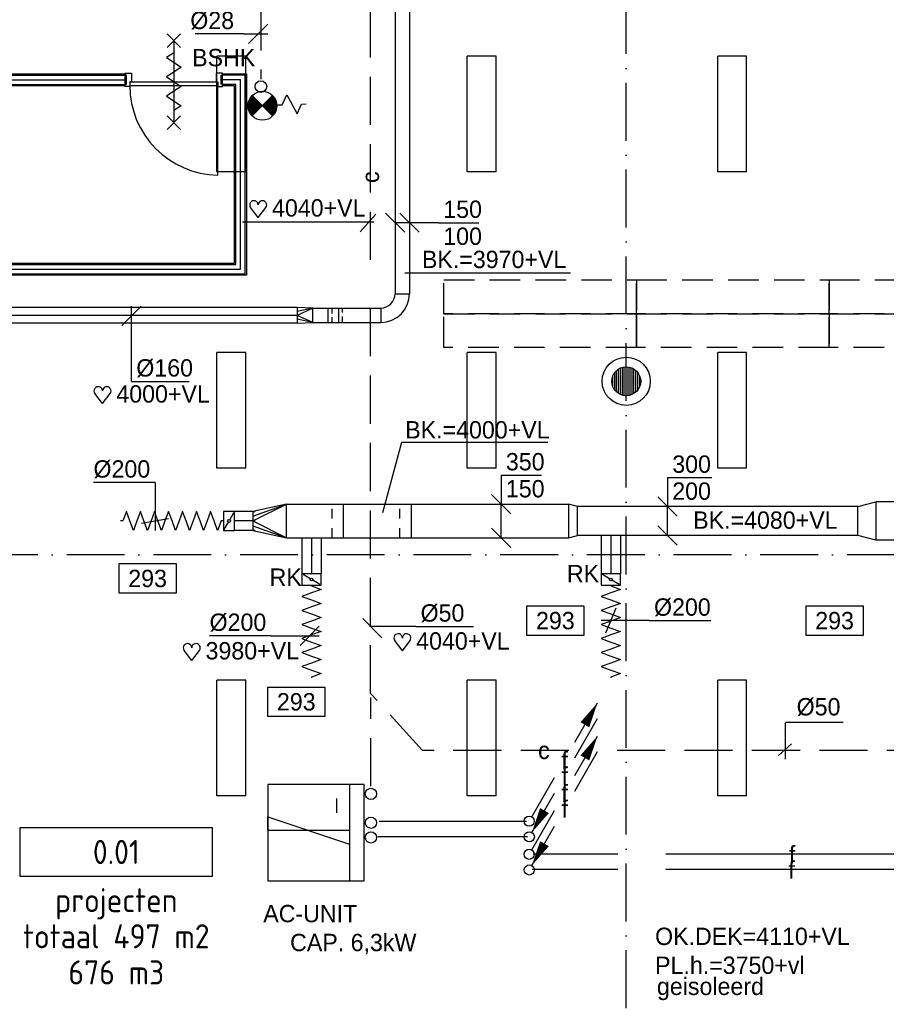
# Model space of a CAD drawing. Extents: x -866131 to -691536, y 173952 to 258052.
# Tile 135 of 160: x -739900 to -730903, y 219356 to 229574. Entities that reach past the tile are written whole.
import ezdxf
from ezdxf.enums import TextEntityAlignment as Align

# ---------------------------------------------------------------- set-up
doc = ezdxf.new("R2010")
doc.units = 0
doc.header["$LTSCALE"] = 100
for name, pattern in [('2322102', [45, 5, -2, 5, -2, 5, -2, 5, -2, 5, -2, 5, -5]), ('2322109', [10, 5, -2, 1, -2]), ('2322140', [45, 40, -5]), ('CENTER2', [11.25, 7.5, -1.25, 1.25, -1.25]), ('DASHDOT', [9, 6, -1.5, 0, -1.5]), ('HIDDEN', [2, 1, -1]), ('HIDDEN2', [4.7625, 3.175, -1.5875]), ('LURETOUR', [6, 4, -2])]:
    doc.linetypes.add(name, pattern=pattern)
doc.layers.get('0').update_dxf_attribs({"linetype": 'CONTINUOUS'})
for name, color, linetype in [('AL$1----_ALGEMEEN', 7, 'CONTINUOUS'), ('AL$7----_STRAMIEN', 1, 'DASHDOT'), ('AL22----_BINNENWAND', 7, 'CONTINUOUS'), ('AL32----_DRAAIRICHTING', 1, 'CONTINUOUS'), ('AL65----_BEVEILIGING', 7, 'CONTINUOUS'), ('ALL-----_REFLIJNEN', 8, 'CONTINUOUS'), ('ARMATUUR', 8, 'CONTINUOUS'), ('BOUW', 8, 'CONTINUOUS'), ('GEBOUWLABEL', 4, 'CONTINUOUS'), ('INHOUD', 7, 'CONTINUOUS'), ('OMSCHRIJVING', 7, 'CONTINUOUS'), ('OPPERVLAK', 7, 'CONTINUOUS'), ('VOLGNUMMER', 7, 'CONTINUOUS'), ('WL$1----', 4, 'CONTINUOUS'), ('WL531---', 4, 'CONTINUOUS'), ('WL5448--', 4, 'CONTINUOUS'), ('WL5502--', 4, 'CONTINUOUS'), ('WL5627--', 4, 'CONTINUOUS'), ('WL570---', 3, 'CONTINUOUS'), ('WL570---_HARTLIJN', 7, 'CONTINUOUS'), ('WL570---_RETOUR', 3, 'CONTINUOUS'), ('WL570---_TOEVOER', 3, 'CONTINUOUS'), ('WM531---', 1, 'CONTINUOUS'), ('WM541---', 1, 'CONTINUOUS'), ('WM5448--', 1, 'CONTINUOUS'), ('WM5502--', 1, 'CONTINUOUS'), ('WM5627--', 1, 'CONTINUOUS'), ('WM570---', 1, 'CONTINUOUS')]:
    doc.layers.add(name, color=color, linetype=linetype)
doc.styles.add('BURO-018', font='BUROFONT.shx', dxfattribs={"height": 180})
doc.styles.get("Standard").update_dxf_attribs({"font": 'ISOCP'})

# ---------------------------------------------------------------- blocks, each defined once
blk = doc.blocks.new('*U216', base_point=(71325, 55832))
at = {"color": 0, "linetype": 'CONTINUOUS'}
for p, q in [((71425, 55932), (71225, 55732)), ((71175, 55832), (70669, 55832)), ((71175, 55832), (71425, 55832))]:
    blk.add_line(p, q, dxfattribs=at)
at = {"color": 0, "linetype": 'CONTINUOUS', "style": 'BURO-018'}
blk.add_text('%%C28', height=180, dxfattribs=at).set_placement((71075, 55882), align=Align.RIGHT)
blk = doc.blocks.new('GEBOUWLABEL')
at = {"layer": 'VOLGNUMMER'}
blk.add_lwpolyline([(-4, -1), (4, -1), (4, 1), (-4, 1)], close=True, dxfattribs=at)
at = {"color": 0, "linetype": 'BYBLOCK', "flags": 1}
for tag, p in [('OPPERVLAKTESOORT', (0.5, 8)), ('TERREIN', (0.5, 6.5)), ('GEBOUW', (0.5, 5)), ('GEBRUIKSFUNCTIE', (0.5, 3.5)), ('BOUWLAAG', (0.5, 2))]:
    blk.add_attdef(tag, text='', height=1, dxfattribs=at).set_placement(p, align=Align.MIDDLE_CENTER)
blk = doc.blocks.new('LDV3')
at = {"color": 0, "linetype": 'CONTINUOUS'}
for p, q in [((4.5, 7.794), (6.75, 11.691)), ((0.25, 0.433), (2.5, 4.33))]:
    blk.add_line(p, q, dxfattribs=at)
blk.add_lwpolyline([(0.25, 0.433, 0, 1, 0), (1.5, 2.598, 1, 1, 0)], format="xyseb", dxfattribs=at)
blk.add_circle((0, 0), 0.5, dxfattribs=at)
at = {"color": 0, "linetype": 'CONTINUOUS', "style": 'BURO-018'}
blk.add_attdef('LD_TEXT1', text='', height=1.8, dxfattribs=at).set_placement((3.5, 6.062), align=Align.MIDDLE)
blk = doc.blocks.new('LDV1')
at = {"color": 0, "linetype": 'CONTINUOUS'}
for p, q in [((4.5, 7.794), (6.75, 11.691)), ((0.25, 0.433), (2.5, 4.33))]:
    blk.add_line(p, q, dxfattribs=at)
blk.add_lwpolyline([(6.75, 11.691, 0, 1, 0), (5.5, 9.526, 1, 1, 0)], format="xyseb", dxfattribs=at)
blk.add_circle((0, 0), 0.5, dxfattribs=at)
at = {"color": 0, "linetype": 'CONTINUOUS', "style": 'BURO-018'}
blk.add_attdef('LD_TEXT1', text='', height=1.8, dxfattribs=at).set_placement((3.5, 6.062), align=Align.MIDDLE)
blk = doc.blocks.new('2322615')
at = {"color": 0, "linetype": 'CONTINUOUS'}
for p, q in [((-2.5, -7.5), (2.5, 7.5)), ((0, 7.5), (2.5, 7.5)), ((0, 7.5), (0, -7.5)), ((0, -7.5), (-2.5, -7.5))]:
    blk.add_line(p, q, dxfattribs=at)
at = {"color": 0, "linetype": 'CONTINUOUS', "style": 'BURO-018', "flags": 1}
blk.add_attdef('W_ID', (0, 0), '', height=1.8, dxfattribs=at)
blk = doc.blocks.new('LU-2D-K-12C')
at = {"color": 0, "linetype": 'CONTINUOUS'}
for p, q in [((-0.5, 150), (0.5, 150)), ((-0.5, -150), (0.5, -150))]:
    blk.add_line(p, q, dxfattribs=at)
blk = doc.blocks.new('LU-1D-K-C8')
at = {"color": 0, "linetype": 'CONTINUOUS'}
for p, q in [((-0.5, 100), (0.5, 100)), ((-0.5, -100), (0.5, -100))]:
    blk.add_line(p, q, dxfattribs=at)
at = {"layer": 'WL570---_HARTLIJN', "linetype": 'CENTER2'}
blk.add_line((-0.5, 0), (0.5, 0), dxfattribs=at)
blk = doc.blocks.new('LU-2D-K-190')
at = {"color": 0, "linetype": 'CONTINUOUS'}
for p, q in [((-0.5, 200), (0.5, 200)), ((-0.5, -200), (0.5, -200))]:
    blk.add_line(p, q, dxfattribs=at)
blk = doc.blocks.new('LU-1D-KL1-C874')
at = {"color": 0, "linetype": 'CONTINUOUS'}
for p, q in [((-58, 100), (-58, -100)), ((58, 100), (-58, 100)), ((51, 87), (7, 13)), ((58, -100), (58, 100)), ((-58, -100), (58, -100)), ((-7, -13), (-51, -87))]:
    blk.add_line(p, q, dxfattribs=at)
blk.add_circle((0, 0), 14.5, dxfattribs=at)
blk = doc.blocks.new('LU-1D-F-C83C3')
at = {"color": 0, "linetype": 'CONTINUOUS'}
for p, q in [((-482, 0), (-473, 0)), ((-473, 0), (-437, 100)), ((-437, 100), (-400, 0)), ((-400, 0), (-364, -100)), ((-364, -100), (-328, 0)), ((-328, 0), (-291, 100)), ((-291, 100), (-255, 0)), ((-255, 0), (-218, -100)), ((-218, -100), (-182, 0)), ((-182, 0), (-146, 100)), ((-146, 100), (-109, 0)), ((-109, 0), (-73, -100)), ((-73, -100), (-36, 0)), ((-36, 0), (0, 100)), ((0, 100), (36, 0)), ((36, 0), (73, -100)), ((73, -100), (109, 0)), ((109, 0), (146, 100)), ((146, 100), (182, 0)), ((182, 0), (218, -100)), ((218, -100), (255, 0)), ((255, 0), (291, 100)), ((291, 100), (328, 0)), ((328, 0), (364, -100)), ((364, -100), (400, 0)), ((400, 0), (437, 100)), ((437, 100), (473, 0)), ((473, 0), (482, 0))]:
    blk.add_line(p, q, dxfattribs=at)
blk = doc.blocks.new('LU-1D-F-C842C')
at = {"color": 0, "linetype": 'CONTINUOUS'}
for p, q in [((-534, 0), (-510, 0)), ((-510, 0), (-473, 100)), ((-473, 100), (-437, 0)), ((-437, 0), (-400, -100)), ((-400, -100), (-364, 0)), ((-364, 0), (-328, 100)), ((-328, 100), (-291, 0)), ((-291, 0), (-255, -100)), ((-255, -100), (-218, 0)), ((-218, 0), (-182, 100)), ((-182, 100), (-146, 0)), ((-146, 0), (-109, -100)), ((-109, -100), (-73, 0)), ((-73, 0), (-36, 100)), ((-36, 100), (0, 0)), ((0, 0), (36, -100)), ((36, -100), (73, 0)), ((73, 0), (109, 100)), ((109, 100), (146, 0)), ((146, 0), (182, -100)), ((182, -100), (218, 0)), ((218, 0), (255, 100)), ((255, 100), (291, 0)), ((291, 0), (328, -100)), ((328, -100), (364, 0)), ((364, 0), (400, 100)), ((400, 100), (437, 0)), ((437, 0), (473, -100)), ((473, -100), (510, 0)), ((510, 0), (534, 0))]:
    blk.add_line(p, q, dxfattribs=at)
blk = doc.blocks.new('*U534', base_point=(-733175, 224522))
at = {"color": 0, "linetype": 'CONTINUOUS'}
for p, q in [((-733175, 224822), (-733175, 224522)), ((-733175, 224822), (-732715, 224822)), ((-733275, 224621), (-733075, 224422)), ((-733175, 224222), (-733175, 224522)), ((-733275, 224321), (-733075, 224122))]:
    blk.add_line(p, q, dxfattribs=at)
at = {"layer": 'WM570---', "linetype": 'CONTINUOUS', "style": 'BURO-018'}
for s, p in [('300', (-733125, 224872)), ('200', (-733125, 224592))]:
    blk.add_text(s, height=180, dxfattribs=at).set_placement(p)
blk = doc.blocks.new('LU-2D-VC-12C190BA')
at = {"color": 0, "linetype": 'CONTINUOUS'}
for p, q in [((187, 200), (0, 150)), ((0, 150), (0, -150)), ((187, -200), (187, 200)), ((0, -150), (187, -200))]:
    blk.add_line(p, q, dxfattribs=at)
blk = doc.blocks.new('LU-ORND')
at = {"color": 0, "linetype": 'CONTINUOUS'}
for p, q in [((-3, 1.5), (-3, -1.5)), ((3, 1.5), (-3, 1.5)), ((3, -1.5), (3, 1.5)), ((-3, -1.5), (3, -1.5))]:
    blk.add_line(p, q, dxfattribs=at)
blk = doc.blocks.new('*U539', base_point=(-733750, 223339))
at = {"color": 0, "linetype": 'CONTINUOUS'}
for p, q in [((-733710, 223469), (-733818, 223208)), ((-733364, 223339), (-733864, 223339)), ((-733364, 223339), (-732724, 223339))]:
    blk.add_line(p, q, dxfattribs=at)
at = {"layer": 'WM570---', "linetype": 'CONTINUOUS', "style": 'BURO-018'}
blk.add_text('%%c200', height=180, dxfattribs=at).set_placement((-733314, 223389))
blk = doc.blocks.new('*U542', base_point=(-738495, 224457))
at = {"color": 0, "linetype": 'CONTINUOUS'}
for p, q in [((-738495, 224772), (-739135, 224772)), ((-738495, 224772), (-738495, 224272)), ((-738356, 224396), (-738634, 224347))]:
    blk.add_line(p, q, dxfattribs=at)
at = {"layer": 'WM570---', "linetype": 'CONTINUOUS', "style": 'BURO-018'}
blk.add_text('%%c200', height=180, dxfattribs=at).set_placement((-738545, 224822), align=Align.RIGHT)
blk = doc.blocks.new('HART')
at = {"color": 1}
for q in [(-28.1, 39.5), (51.4, 39.5)]:
    blk.add_line((11.6, -12.9), q, dxfattribs=at)
for centre, start, end in [((-10.5, 52.8), 0, 217.1867), ((33.8, 52.8), 322.8133, 180)]:
    blk.add_arc(centre, 22.1, start, end, dxfattribs=at)
blk = doc.blocks.new('*U613', base_point=(-736971, 223874))
at = {"color": 0, "linetype": 'CONTINUOUS'}
for p, q in [((-736971, 223774), (-736771, 223973)), ((-737271, 223874), (-737911, 223874)), ((-737271, 223874), (-736771, 223874))]:
    blk.add_line(p, q, dxfattribs=at)
at = {"layer": 'WM570---', "linetype": 'CONTINUOUS', "style": 'BURO-018'}
blk.add_text('%%c200', height=180, dxfattribs=at).set_placement((-737321, 223924), align=Align.RIGHT)
blk = doc.blocks.new('LU-2D-K-15E')
at = {"color": 0, "linetype": 'CONTINUOUS'}
for p, q in [((-0.5, 175), (0.5, 175)), ((-0.5, -175), (0.5, -175))]:
    blk.add_line(p, q, dxfattribs=at)
blk = doc.blocks.new('LU-2D-VC-12C15E5D')
at = {"color": 0, "linetype": 'CONTINUOUS'}
for p, q in [((93, 175), (0, 150)), ((0, 150), (0, -150)), ((93, -175), (93, 175)), ((0, -150), (93, -175))]:
    blk.add_line(p, q, dxfattribs=at)
blk = doc.blocks.new('LU-1D-VR-C815E15E')
at = {"color": 0, "linetype": 'CONTINUOUS'}
for p, q in [((350, 175), (0, 100)), ((0, 50), (350, 175)), ((0, 0), (350, 175)), ((350, -175), (350, 175)), ((0, 100), (0, -100)), ((0, 0), (350, -175)), ((0, -50), (350, -175)), ((0, -100), (350, -175))]:
    blk.add_line(p, q, dxfattribs=at)
blk = doc.blocks.new('*U616', base_point=(-738739, 226420))
at = {"color": 0, "linetype": 'CONTINUOUS'}
for p, q in [((-738839, 226401), (-738639, 226600)), ((-738739, 225820), (-738739, 226600)), ((-738739, 225820), (-738139, 225820))]:
    blk.add_line(p, q, dxfattribs=at)
at = {"layer": 'WM570---', "linetype": 'CONTINUOUS', "style": 'BURO-018'}
blk.add_text('%%c160', height=180, dxfattribs=at).set_placement((-738689, 225870))
blk = doc.blocks.new('2322140-2')
at = {"layer": 'WM5448--', "color": 0, "style": 'BURO-018'}
for p in [(-731880, 220915), (-731886, 220756)]:
    blk.add_text('f', height=180, dxfattribs=at).set_placement(p, align=Align.MIDDLE)
blk = doc.blocks.new('LU-2D-K-96')
at = {"color": 0, "linetype": 'CONTINUOUS'}
for p, q in [((-0.5, 75), (0.5, 75)), ((-0.5, -75), (0.5, -75))]:
    blk.add_line(p, q, dxfattribs=at)
blk = doc.blocks.new('LU-2D-B--1-965A')
at = {"color": 0, "linetype": 'CONTINUOUS'}
for p, q in [((-225, -75), (-225, 75)), ((-75, -225), (75, -225))]:
    blk.add_line(p, q, dxfattribs=at)
for radius in [300, 150]:
    blk.add_arc((-225, -225), radius, 0, 90, dxfattribs=at)
blk = doc.blocks.new('LU-2D-VR-96A0A0')
at = {"color": 0, "linetype": 'CONTINUOUS'}
for p, q in [((160, 80), (0, 75)), ((0, 75), (0, -75)), ((0, 75), (160, 40)), ((0, 75), (160, 0)), ((0, -75), (160, 0)), ((160, -80), (160, 80)), ((0, -75), (160, -40)), ((0, -75), (160, -80))]:
    blk.add_line(p, q, dxfattribs=at)
blk = doc.blocks.new('LU-1D-K-A0')
at = {"color": 0, "linetype": 'CONTINUOUS'}
for p, q in [((-0.5, 80), (0.5, 80)), ((-0.5, -80), (0.5, -80))]:
    blk.add_line(p, q, dxfattribs=at)
at = {"layer": 'WL570---_HARTLIJN', "linetype": 'CENTER2'}
blk.add_line((-0.5, 0), (0.5, 0), dxfattribs=at)
blk = doc.blocks.new('*U630', base_point=(-735852, 227245))
at = {"color": 0, "linetype": 'CONTINUOUS'}
for p, q in [((-735902, 227146), (-736102, 227345)), ((-735752, 227146), (-735952, 227345)), ((-735852, 227245), (-736002, 227245)), ((-735552, 227245), (-735852, 227245)), ((-735552, 227245), (-735132, 227245))]:
    blk.add_line(p, q, dxfattribs=at)
at = {"layer": 'WM570---', "linetype": 'CONTINUOUS', "style": 'BURO-018'}
for s, p in [('150', (-735502, 227295)), ('100', (-735502, 227015))]:
    blk.add_text(s, height=180, dxfattribs=at).set_placement(p)
blk = doc.blocks.new('2322102-2')
at = {"layer": 'WM5627--', "color": 0, "style": 'BURO-018'}
blk.add_text('c', height=180, rotation=90, dxfattribs=at).set_placement((-736258, 227939), align=Align.MIDDLE)
blk.add_text('c', height=180, dxfattribs=at).set_placement((-734458, 221990), align=Align.MIDDLE)

msp = doc.modelspace()

# ---------------------------------------------------------------- hatches: boundary and pattern name
at = {"layer": 'AL22----_BINNENWAND', "linetype": 'CONTINUOUS'}
h = msp.add_hatch(dxfattribs=at)
h.set_pattern_fill('GEWPBET', color=8, scale=100, angle=90, style=0)
h.set_pattern_definition([(90, (-733602.826, 225821.228), (-20, 1e-15), [])])
edge = h.paths.add_edge_path()
edge.add_arc((-733602.826, 225821.228), 150, 0, 360)

# ---------------------------------------------------------------- linework, layer by layer
at = {"color": 2, "linetype": 'CONTINUOUS'}
for p, q in [((-737485.886, 228574.635), (-737273.754, 228786.767)), ((-737273.754, 228574.635), (-737485.886, 228786.767)), ((-737174.036, 228691.019), (-737127.774, 228792.802)), ((-737127.774, 228792.802), (-737020.436, 228596.642)), ((-737224.002, 228689.168), (-737174.036, 228691.019)), ((-737020.436, 228596.642), (-736974.173, 228698.425)), ((-736974.173, 228698.425), (-736924.208, 228700.277))]:
    msp.add_line(p, q, dxfattribs=at)
at = {"color": 1, "linetype": 'CONTINUOUS'}
for p, q in [((-734902.029, 224846.711), (-734902.029, 224546.711)), ((-734902.029, 224846.711), (-734482.108, 224846.711)), ((-735001.731, 224646.414), (-734802.327, 224447.009)), ((-734902.029, 224196.711), (-734902.029, 224546.711)), ((-735001.731, 224296.414), (-734802.327, 224097.009))]:
    msp.add_line(p, q, dxfattribs=at)
at = {"color": 2, "linetype": 'CONTINUOUS', "const_width": 150}
for points in [[(-737432.853, 228733.734, 0.414213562), (-737432.853, 228627.668, 1)], [(-737326.787, 228733.734, -0.414213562), (-737326.787, 228627.668, -1)]]:
    msp.add_lwpolyline(points, format="xyb", dxfattribs=at)
at = {"color": 2, "linetype": 'CONTINUOUS'}
for centre, radius in [((-737396.004, 228880.102), 60.75), ((-737379.82, 228680.701), 150)]:
    msp.add_circle(centre, radius, dxfattribs=at)
at = {"layer": 'AL$1----_ALGEMEEN', "color": 8, "linetype": 'HIDDEN2'}
for p, q in [((-735497.209, 226522.748), (-735497.209, 226872.748)), ((-735497.209, 226872.748), (-733497.209, 226872.748)), ((-733497.209, 226522.748), (-733497.209, 226872.748)), ((-733497.209, 226872.748), (-733497.209, 226522.748)), ((-733497.209, 226872.748), (-731497.209, 226872.748)), ((-731497.209, 226872.748), (-731497.209, 226522.748)), ((-733497.209, 226522.748), (-735497.209, 226522.748)), ((-735497.209, 226172.748), (-735497.209, 226522.748)), ((-735497.209, 226522.748), (-733497.209, 226522.748)), ((-731497.209, 226522.748), (-733497.209, 226522.748)), ((-733497.209, 226522.748), (-731497.209, 226522.748)), ((-731497.209, 226522.748), (-731497.209, 226172.748)), ((-733497.209, 226172.748), (-735497.209, 226172.748)), ((-731497.209, 226172.748), (-733497.209, 226172.748))]:
    msp.add_line(p, q, dxfattribs=at)
for points in [[(-735497.209, 226522.748), (-735497.209, 226872.748), (-733497.209, 226872.748), (-733497.209, 226522.748)], [(-731497.209, 226522.748), (-731497.209, 226872.748), (-729497.209, 226872.748), (-729497.209, 226522.748)], [(-731497.209, 226172.748), (-731497.209, 226522.748), (-729497.209, 226522.748), (-729497.209, 226172.748)]]:
    msp.add_lwpolyline(points, close=True, dxfattribs=at)
at = {"layer": 'AL$7----_STRAMIEN', "color": 1}
for points in [[(-733602.826, 213916.491), (-733602.826, 252610.366)], [(-719909.644, 224021.228), (-862199.709, 224021.228)]]:
    msp.add_lwpolyline(points, dxfattribs=at)
at = {"layer": 'AL22----_BINNENWAND', "color": 8, "linetype": 'CONTINUOUS'}
for p, q in [((-733497.209, 226172.748), (-733497.209, 226522.748)), ((-733497.209, 226522.748), (-733497.209, 226172.748))]:
    msp.add_line(p, q, dxfattribs=at)
at = {"layer": 'AL22----_BINNENWAND', "color": 8}
for points in [[(-746410.303, 228886.366), (-746410.303, 227047.366), (-737670.326, 227047.366), (-737670.326, 228886.366), (-737792.826, 228886.366), (-737792.826, 229011.366), (-737545.326, 229011.366), (-737545.326, 226922.366), (-746535.303, 226922.366), (-746535.303, 228886.366)], [(-740542.292, 229011.372), (-738806.826, 229011.366), (-738806.826, 228886.366), (-740542.293, 228886.372)]]:
    msp.add_lwpolyline(points, close=True, dxfattribs=at)
at = {"layer": 'AL22----_BINNENWAND', "color": 8, "linetype": 'CONTINUOUS'}
for points in [[(-746520.303, 228886.366), (-746520.303, 226937.366), (-737560.326, 226937.366), (-737560.326, 228996.366), (-737792.826, 228996.366)], [(-746425.303, 228886.366), (-746425.303, 227032.366), (-737655.326, 227032.366), (-737655.326, 228901.366), (-737792.826, 228901.366)]]:
    msp.add_lwpolyline(points, dxfattribs=at)
at = {"layer": 'AL22----_BINNENWAND', "color": 8}
for points in [[(-740542.292, 228996.372), (-738806.826, 228996.366)], [(-740542.293, 228901.372), (-738806.826, 228901.366)], [(-740542.292, 228948.872), (-738806.826, 228948.866)], [(-737842.826, 227960.366), (-737842.826, 228890.366)]]:
    msp.add_lwpolyline(points, dxfattribs=at)
at = {"layer": 'AL22----_BINNENWAND', "color": 8, "linetype": 'CONTINUOUS'}
for radius in [250, 150]:
    msp.add_circle((-733602.826, 225821.228), radius, dxfattribs=at)
at = {"layer": 'AL22----_BINNENWAND', "color": 8}
msp.add_arc((-737826.826, 228890.366), 930, 180, 269.0142175, dxfattribs=at)
at = {"layer": 'AL32----_DRAAIRICHTING', "color": 8}
for points in [[(-738369.826, 229425.366), (-738229.826, 229285.366)], [(-738229.826, 229425.366), (-738369.826, 229285.366)], [(-738299.826, 229355.366), (-738299.826, 228505.366)], [(-738299.826, 229230.366), (-738374.826, 229180.366), (-738224.826, 229080.366), (-738299.826, 229030.366)], [(-738806.826, 228879.366), (-738806.826, 228904.366), (-738790.826, 228904.366), (-738790.826, 228996.366), (-738806.826, 228996.366), (-738806.826, 229018.366), (-738739.826, 229018.366), (-738739.826, 228930.366), (-738756.826, 228930.366), (-738756.826, 228879.366), (-738806.826, 228879.366)], [(-738299.826, 229030.366), (-738374.826, 228980.366), (-738224.826, 228880.366), (-738299.826, 228830.366)], [(-737792.826, 228879.366), (-737792.826, 228904.366), (-737808.826, 228904.366), (-737808.826, 228996.366), (-737792.826, 228996.366), (-737792.826, 229018.366), (-737859.826, 229018.366), (-737859.826, 228930.366), (-737842.826, 228930.366), (-737842.826, 228879.366), (-737792.826, 228879.366)], [(-738756.826, 228930.366), (-737842.826, 228930.366)], [(-738756.826, 228890.366), (-737842.826, 228890.366)], [(-738299.826, 228830.366), (-738374.826, 228780.366), (-738224.826, 228680.366), (-738299.826, 228630.366)], [(-738369.826, 228575.366), (-738229.826, 228435.366)], [(-738229.826, 228575.366), (-738369.826, 228435.366)]]:
    msp.add_lwpolyline(points, dxfattribs=at)
at = {"layer": 'AL65----_BEVEILIGING', "color": 8, "linetype": 'CONTINUOUS'}
for points in [[(-738369.826, 229425.366), (-738229.826, 229285.366)], [(-738229.826, 229425.366), (-738369.826, 229285.366)], [(-738299.826, 229355.366), (-738299.826, 228505.366)], [(-738299.826, 229230.366), (-738374.826, 229180.366), (-738224.826, 229080.366), (-738299.826, 229030.366)]]:
    msp.add_lwpolyline(points, dxfattribs=at)
at = {"layer": 'ALL-----_REFLIJNEN', "color": 8, "linetype": 'CONTINUOUS'}
msp.add_lwpolyline([(-746472.803, 228886.366), (-746472.803, 226984.866), (-737607.826, 226984.866), (-737607.826, 228948.866), (-737792.826, 228948.866)], dxfattribs=at)
at = {"layer": 'ARMATUUR', "color": 8}
for points in [[(-737852.826, 227996.228), (-737852.826, 229196.228)], [(-737552.826, 229196.228), (-737852.826, 229196.228)], [(-737552.826, 227996.228), (-737552.826, 229196.228)], [(-735252.826, 227996.228), (-735252.826, 229196.228)], [(-734952.826, 229196.228), (-735252.826, 229196.228)], [(-734952.826, 227996.228), (-734952.826, 229196.228)], [(-732652.826, 227996.228), (-732652.826, 229196.228)], [(-732352.826, 229196.228), (-732652.826, 229196.228)], [(-732352.826, 227996.228), (-732352.826, 229196.228)], [(-737552.826, 227996.228), (-737852.826, 227996.228)], [(-734952.826, 227996.228), (-735252.826, 227996.228)], [(-732352.826, 227996.228), (-732652.826, 227996.228)], [(-737852.826, 224921.228), (-737852.826, 226121.228)], [(-737552.826, 226121.228), (-737852.826, 226121.228)], [(-737552.826, 224921.228), (-737552.826, 226121.228)], [(-735252.826, 224921.228), (-735252.826, 226121.228)], [(-734952.826, 226121.228), (-735252.826, 226121.228)], [(-734952.826, 224921.228), (-734952.826, 226121.228)], [(-732652.826, 224921.228), (-732652.826, 226121.228)], [(-732352.826, 226121.228), (-732652.826, 226121.228)], [(-732352.826, 224921.228), (-732352.826, 226121.228)], [(-737552.826, 224921.228), (-737852.826, 224921.228)], [(-734952.826, 224921.228), (-735252.826, 224921.228)], [(-732352.826, 224921.228), (-732652.826, 224921.228)], [(-737552.826, 222721.228), (-737852.826, 222721.228)], [(-737852.826, 221521.228), (-737852.826, 222721.228)], [(-737552.826, 221521.228), (-737552.826, 222721.228)], [(-734952.826, 222721.228), (-735252.826, 222721.228)], [(-735252.826, 221521.228), (-735252.826, 222721.228)], [(-734952.826, 221521.228), (-734952.826, 222721.228)], [(-732352.826, 222721.228), (-732652.826, 222721.228)], [(-732652.826, 221521.228), (-732652.826, 222721.228)], [(-732352.826, 221521.228), (-732352.826, 222721.228)], [(-737552.826, 221521.228), (-737852.826, 221521.228)], [(-734952.826, 221521.228), (-735252.826, 221521.228)], [(-732352.826, 221521.228), (-732652.826, 221521.228)]]:
    msp.add_lwpolyline(points, dxfattribs=at)
at = {"layer": 'WL$1----'}
for p, q in [((-736474.179, 221638.446), (-736474.179, 220641.807)), ((-736605.835, 221343.985), (-736605.835, 221491.215))]:
    msp.add_line(p, q, dxfattribs=at)
at = {"layer": 'WL531---', "linetype": '2322109'}
msp.add_line((-737396.004, 230755.179), (-737396.004, 228942.546), dxfattribs=at)
at = {"layer": 'WL5448--', "linetype": '2322140'}
for p, q in [((-734638.623, 221251.912), (-736166.75, 221251.912)), ((-734626.835, 221092.542), (-736183.146, 221092.542)), ((-729191.375, 220915.466), (-734567.893, 220915.466)), ((-729191.375, 220756.097), (-734579.681, 220756.097))]:
    msp.add_line(p, q, dxfattribs=at)
at = {"layer": 'WL5502--', "color": 1}
for centre in [(-736253.554, 221540.128), (-736253.554, 221239.876), (-736253.554, 221088.255)]:
    msp.add_circle(centre, 58.377, dxfattribs=at)
at = {"layer": 'WL5627--', "linetype": '2322102'}
for p, q in [((-736257.516, 222581.343), (-736257.516, 229797.499)), ((-735718.189, 221990.132), (-736257.516, 222581.343)), ((-736252.775, 221618.27), (-736252.775, 222540.522)), ((-729698.023, 221990.132), (-735718.189, 221990.132))]:
    msp.add_line(p, q, dxfattribs=at)
at = {"layer": 'WL570---'}
for p, q in [((-736699.423, 226580.663), (-736699.423, 226432.787)), ((-736590.219, 226580.663), (-736590.219, 226432.787)), ((-736536.834, 224196.711), (-736536.834, 224543.345)), ((-735832.266, 224196.711), (-735832.266, 224543.345)), ((-737323.858, 221638.446), (-737323.858, 220638.446)), ((-736323.858, 221638.446), (-737323.858, 221638.446)), ((-736322.858, 221638.446), (-736323.858, 221638.446)), ((-736323.858, 220638.446), (-736323.858, 221638.446)), ((-737323.858, 220638.446), (-736323.858, 220638.446))]:
    msp.add_line(p, q, dxfattribs=at)
at = {"layer": 'WL570---', "linetype": 'HIDDEN2'}
for p, q in [((-736660.673, 226580.663), (-736660.673, 226524.33)), ((-736551.47, 226580.663), (-736551.47, 226534.892)), ((-736660.673, 226485.6), (-736660.673, 226432.787)), ((-736551.47, 226492.641), (-736551.47, 226432.787))]:
    msp.add_line(p, q, dxfattribs=at)
at = {"layer": 'WL570---', "color": 1}
for p, q in [((-736128.21, 224460.266), (-735931.868, 225188.247)), ((-735931.868, 225188.247), (-734418.142, 225188.247))]:
    msp.add_line(p, q, dxfattribs=at)
at = {"layer": 'WL570---', "linetype": 'HIDDEN'}
for p, q in [((-736657.172, 224196.711), (-736657.172, 224543.345)), ((-735952.604, 224196.711), (-735952.604, 224543.345))]:
    msp.add_line(p, q, dxfattribs=at)
at = {"layer": 'WL570---_RETOUR', "color": 1}
for p, q in [((-736139.187, 223159.849), (-736338.591, 223359.253)), ((-735788.02, 223277.258), (-736268.02, 223277.258)), ((-735788.02, 223277.258), (-735188.098, 223277.258)), ((-731949.954, 222285.173), (-731350.033, 222285.173))]:
    msp.add_line(p, q, dxfattribs=at)
at = {"layer": 'WM541---'}
for p, q in [((-731954.447, 222277.633), (-731954.447, 221899.696)), ((-732020.621, 221937.49), (-731888.274, 222060.319))]:
    msp.add_line(p, q, dxfattribs=at)
at = {"layer": 'WM5627--'}
for p, q in [((-736364.479, 227372.939), (-736201.398, 227556.309)), ((-737587.584, 227474.811), (-736221.783, 227474.811))]:
    msp.add_line(p, q, dxfattribs=at)
at = {"layer": 'WM570---'}
msp.add_line((-735902.897, 226947.319), (-734180.476, 226947.319), dxfattribs=at)

# ---------------------------------------------------------------- block references
at = {"layer": 'GEBOUWLABEL', "color": 8}
ref = msp.add_blockref('GEBOUWLABEL', (-738896.733, 220936.908), dxfattribs=dict(at, xscale=250, yscale=250, zscale=250))
ref.add_attrib('VOLGNUMMER', '0.01', dxfattribs={"layer": 'VOLGNUMMER', "color": 0, "linetype": 'BYBLOCK', "height": 250}).set_placement((-738896.733, 220936.908), align=Align.MIDDLE_CENTER)
ref.add_attrib('OMSCHRIJVING', 'projecten', dxfattribs={"layer": 'OMSCHRIJVING', "color": 0, "linetype": 'BYBLOCK', "height": 250}).set_placement((-738896.733, 220436.908), align=Align.MIDDLE_CENTER)
ref.add_attrib('OPPERVLAK', 'totaal 497 m2', dxfattribs={"layer": 'OPPERVLAK', "color": 0, "linetype": 'BYBLOCK', "height": 250}).set_placement((-738896.733, 220061.908), align=Align.MIDDLE_CENTER)
ref.add_attrib('INHOUD', '676 m3', dxfattribs={"layer": 'INHOUD', "color": 0, "linetype": 'BYBLOCK', "height": 250}).set_placement((-738896.733, 219686.908), align=Align.MIDDLE_CENTER)
at = {"layer": 'WL$1----', "xscale": 56.7, "yscale": 56.7, "zscale": 56.7, "rotation": 270}
msp.add_blockref('2322615', (-736899.429, 221161.28), dxfattribs=at)
at = {"layer": 'WL5448--', "color": 2}
ref = msp.add_blockref('LDV1', (-734609.845, 221256.677), dxfattribs=dict(at, xscale=105, yscale=105, zscale=105))
ref.add_attrib('LD_TEXT1', 'f', dxfattribs={"layer": '0', "color": 1, "linetype": 'CONTINUOUS', "height": 180, "style": 'BURO-018'}).set_placement((-734242.345, 221893.205), align=Align.MIDDLE)
ref = msp.add_blockref('LDV3', (-734609.167, 221094.242), dxfattribs=dict(at, xscale=105, yscale=105, zscale=105))
ref.add_attrib('LD_TEXT1', 'f', dxfattribs={"layer": '0', "color": 1, "linetype": 'CONTINUOUS', "height": 180, "style": 'BURO-018'}).set_placement((-734241.667, 221730.771), align=Align.MIDDLE)
ref = msp.add_blockref('LDV1', (-734609.845, 220912.757), dxfattribs=dict(at, xscale=105, yscale=105, zscale=105))
ref.add_attrib('LD_TEXT1', 'f', dxfattribs={"layer": '0', "color": 1, "linetype": 'CONTINUOUS', "height": 180, "style": 'BURO-018'}).set_placement((-734242.345, 221549.286), align=Align.MIDDLE)
ref = msp.add_blockref('LDV3', (-734609.167, 220750.323), dxfattribs=dict(at, xscale=105, yscale=105, zscale=105))
ref.add_attrib('LD_TEXT1', 'f', dxfattribs={"layer": '0', "color": 1, "linetype": 'CONTINUOUS', "height": 180, "style": 'BURO-018'}).set_placement((-734241.667, 221386.852), align=Align.MIDDLE)
at = {"layer": 'WL570---_RETOUR', "xscale": 2, "yscale": 2, "zscale": 2}
for p in [(-737446.98, 227545.226), (-739063.169, 225614.963), (-735950.418, 223051.219), (-738137.03, 222949.686)]:
    msp.add_blockref('HART', p, dxfattribs=at)
at = {"layer": 'WL570---_RETOUR', "color": 3, "linetype": 'LURETOUR', "xscale": 2928.624016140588}
msp.add_blockref('LU-2D-K-15E', (-735666.311, 224371.711), dxfattribs=at)
at = {"layer": 'WL570---_RETOUR', "color": 3, "linetype": 'LURETOUR', "rotation": 180}
msp.add_blockref('LU-2D-VC-12C15E5D', (-734108.698, 224371.711), dxfattribs=at)
for name, p, xscale in [('LU-2D-K-12C', (-732654.123, 224371.711), 2909.148731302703), ('LU-2D-K-190', (-730003.233, 224371.711), 2013.183141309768)]:
    msp.add_blockref(name, p, dxfattribs=dict(at, xscale=xscale))
at = {"layer": 'WL570---_TOEVOER', "linetype": 'CONTINUOUS'}
for name, p, xscale, rotation in [('LU-2D-K-96', (-735927.177, 231399.166), 9337.274395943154, 270), ('LU-1D-K-A0', (-738920.043, 226505.529), 3804.054444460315, 180), ('LU-2D-VC-12C190BA', (-731199.549, 224371.711), -1, 180), ('LU-1D-K-C8', (-737561.453, 224371.711), 213.7212884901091, 180), ('LU-1D-K-C8', (-736870.886, 224009.387), 374.2642699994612, 270), ('LU-1D-K-C8', (-733763.748, 224023.865), 403.2202053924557, 270)]:
    msp.add_blockref(name, p, dxfattribs=dict(at, xscale=xscale, rotation=rotation))
for name, p, rotation in [('LU-2D-B--1-965A', (-735927.177, 226505.529), 270), ('LU-2D-VR-96A0A0', (-736858.016, 226505.529), 180), ('LU-1D-F-C842C', (-738318.353, 224371.711), 180), ('LU-1D-KL1-C874', (-737726.314, 224371.711), 180), ('LU-1D-KL1-C874', (-736870.886, 223764.255), 270), ('LU-1D-KL1-C874', (-733763.748, 223764.255), 270), ('LU-1D-F-C83C3', (-736870.886, 223224.616), 270), ('LU-1D-F-C83C3', (-733763.748, 223224.616), 270)]:
    msp.add_blockref(name, p, dxfattribs=dict(at, rotation=rotation))
for name, p, xscale in [('LU-2D-K-96', (-736505.096, 226505.529), 705.8386650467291), ('LU-1D-K-C8', (-737466.941, 224371.711), 24.69803725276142)]:
    msp.add_blockref(name, p, dxfattribs=dict(at, xscale=xscale))
msp.add_blockref('LU-1D-VR-C815E15E', (-737479.271, 224371.711), dxfattribs=at)
at = {"layer": 'WM531---'}
msp.add_blockref('*U216', (-737423.693, 229426.248), dxfattribs=at)
at = {"layer": 'WM5448--'}
msp.add_blockref('2322140-2', (0, 0), dxfattribs=at)
at = {"layer": 'WM5627--'}
msp.add_blockref('2322102-2', (0, 0), dxfattribs=at)
at = {"layer": 'WM570---'}
for name, p in [('*U630', (-735852.177, 227466.726)), ('*U616', (-738739.115, 226420.458)), ('*U542', (-738494.862, 224456.666)), ('*U539', (-733750.42, 223338.658)), ('*U613', (-736989.618, 223181.107))]:
    msp.add_blockref(name, p, dxfattribs=at)
at = {"layer": 'WM570---', "color": 1}
msp.add_blockref('*U534', (-733175.072, 224521.711), dxfattribs=at)
at = {"layer": 'WM570---'}
ref = msp.add_blockref('LU-ORND', (-738571.795, 223775.542), dxfattribs=dict(at, xscale=100, yscale=100, zscale=100))
ref.add_attrib('LU_TEXT1', '293', dxfattribs={"layer": '0', "color": 1, "linetype": 'CONTINUOUS', "height": 180, "style": 'BURO-018'}).set_placement((-738571.795, 223775.542), align=Align.MIDDLE)
ref = msp.add_blockref('LU-ORND', (-734338.578, 223337.851), dxfattribs=dict(at, xscale=100, yscale=100, zscale=100))
ref.add_attrib('LU_TEXT1', '293', dxfattribs={"layer": '0', "color": 1, "linetype": 'CONTINUOUS', "height": 180, "style": 'BURO-018'}).set_placement((-734338.578, 223337.851), align=Align.MIDDLE)
ref = msp.add_blockref('LU-ORND', (-731439.971, 223337.851), dxfattribs=dict(at, xscale=100, yscale=100, zscale=100))
ref.add_attrib('LU_TEXT1', '293', dxfattribs={"layer": '0', "color": 1, "linetype": 'CONTINUOUS', "height": 180, "style": 'BURO-018'}).set_placement((-731439.971, 223337.851), align=Align.MIDDLE)
ref = msp.add_blockref('LU-ORND', (-737028.544, 222495.453), dxfattribs=dict(at, xscale=100, yscale=100, zscale=100))
ref.add_attrib('LU_TEXT1', '293', dxfattribs={"layer": '0', "color": 1, "linetype": 'CONTINUOUS', "height": 180, "style": 'BURO-018'}).set_placement((-737028.544, 222495.453), align=Align.MIDDLE)

# ---------------------------------------------------------------- texts
at = {"layer": 'BOUW', "color": 1, "style": 'BURO-018'}
for s, p in [('BSHK', (-738109.354, 229090.148)), ('OK.DEK=4110+VL', (-733303.439, 219971.511)), ('PL.h.=3750+vl', (-733303.439, 219671.511)), ('geisoleerd', (-733284.003, 219452.575))]:
    msp.add_text(s, height=180, dxfattribs=at).set_placement(p)
at = {"layer": 'WL570---', "color": 1, "style": 'BURO-018'}
for s, p in [('BK.=4000+VL', (-735897.313, 225227.766)), ('BK.=4080+VL', (-732907.863, 224290.885)), ('RK', (-737305.592, 223698.613)), ('RK', (-734218.785, 223736.053))]:
    msp.add_text(s, height=180, dxfattribs=at).set_placement(p)
at = {"layer": 'WL570---_RETOUR', "color": 1, "style": 'BURO-018'}
for s, p in [('4040+VL', (-737280.06, 227530.721)), ('BK.=3970+VL', (-735723.767, 226996.056)), ('4000+VL', (-738896.248, 225600.458)), ('4040+VL', (-735783.498, 223036.714)), ('3980+VL', (-737970.11, 222935.182))]:
    msp.add_text(s, height=180, dxfattribs=at).set_placement(p)
at = {"layer": 'WM5502--', "color": 1, "style": 'BURO-018'}
for s, p in [('AC-UNIT', (-737371.22, 220207.561)), ('CAP. 6,3kW', (-737092.49, 219907.561))]:
    msp.add_text(s, height=180, dxfattribs=at).set_placement(p)
at = {"layer": 'WM570---', "color": 1, "linetype": 'CONTINUOUS', "style": 'BURO-018'}
for s, p in [('350', (-734852.029, 224896.711)), ('150', (-734852.029, 224616.711))]:
    msp.add_text(s, height=180, dxfattribs=at).set_placement(p)
at = {"layer": 'WM570---', "linetype": 'CONTINUOUS', "style": 'BURO-018'}
for p in [(-735738.02, 223327.258), (-731833.78, 222354.07)]:
    msp.add_text('%%c50', height=180, dxfattribs=at).set_placement(p)

doc.saveas('drawing.dxf')
